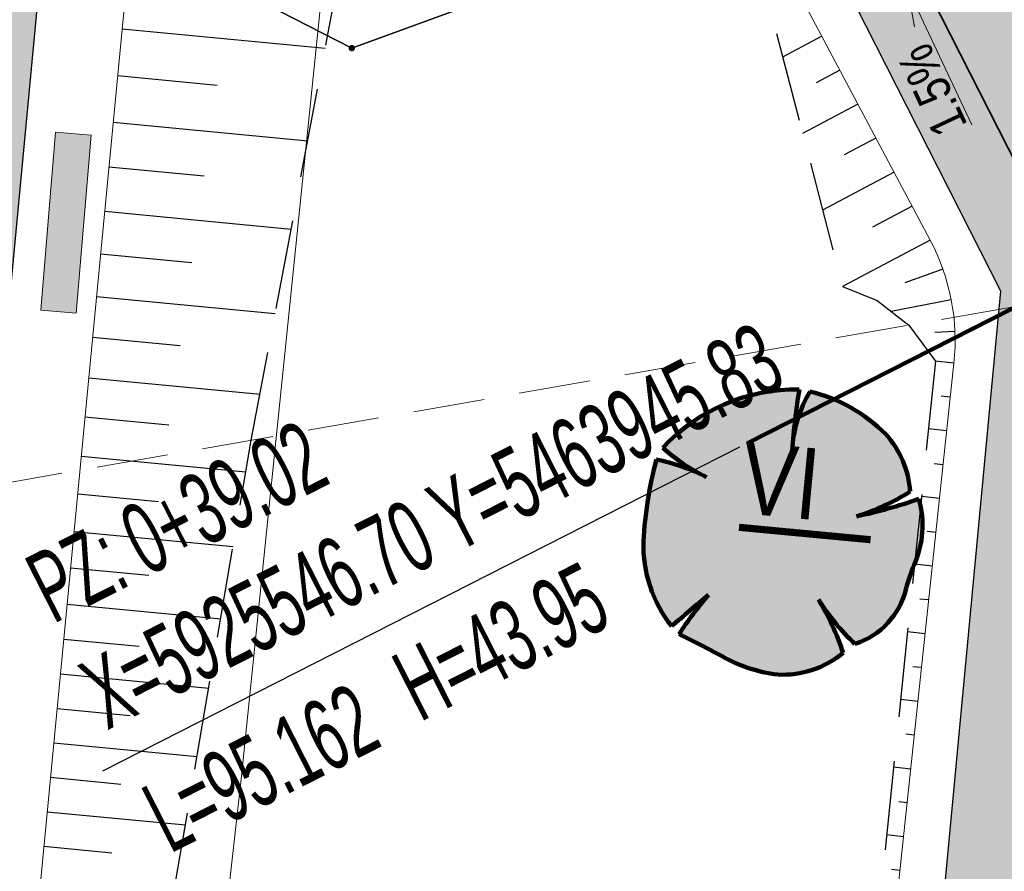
# Model space of a CAD drawing. Header units: metres. Extents: x 0 to 5465380, y 0 to 5925815.
# Tile 48 of 141: x 5463931 to 5463945, y 5925538 to 5925550. Entities that reach past the tile are written whole.
import ezdxf

# ---------------------------------------------------------------- set-up
doc = ezdxf.new("R2010")
doc.units = ezdxf.units.M
for name, pattern in [('ACAD_ISO10W100', [18.5, 12, -3, 0.5, -3]), ('CENTER2', [1.125, 0.75, -0.125, 0.125, -0.125]), ('HIDDEN', [0.375, 0.25, -0.125]), ('PRZER2-1', [3, 2, -1])]:
    doc.linetypes.add(name, pattern=pattern)
for name, color, linetype, lineweight in [('$DR - obrzeże 8x30', 34, 'Continuous', 30), ('$DR - osie ścieżek', 7, 'CENTER2', 15), ('$DR - spadki nawierzchni', 250, 'Continuous', 0), ('$DR - wyp. chodnik', 44, 'Continuous', 5), ('$DR - zał. arch.', 7, 'Continuous', 13), ('$DR - zał. mapa', 250, 'Continuous', 0), ('____rosliny_Nr_Pióra__161', 62, 'Continuous', 0), ('____rosliny_Nr_Pióra__165', 62, 'Continuous', 200), ('___ławki_Nr_Pióra__141', 7, 'Continuous', 0), ('___ławki_Nr_Pióra__246', 34, 'Continuous', 211)]:
    doc.layers.add(name, color=color, linetype=linetype, lineweight=lineweight)
for name, color, linetype in [('$DR - przekroje', 12, 'Continuous'), ('$DR - rzędne', 1, 'Continuous'), ('$DR - wymiary', 7, 'Continuous'), ('____rosliny', 7, 'Continuous'), ('AecObjExplode_rys 1_Vport_D5A', 7, 'Continuous'), ('AecObjExplode_rys 3_Vport_DDD', 7, 'Continuous'), ('AecObjExplode_rys 4_Vport_E22', 7, 'Continuous'), ('C-DROGI-SYTUACJA', 7, 'Continuous'), ('C-DROGI-SYTUACJA-ETYKIETY', 7, 'Continuous'), ('C-TEREN-SKARPY', 94, 'Continuous')]:
    doc.layers.add(name, color=color, linetype=linetype)
for name, color, linetype, lineweight, true_color in [('CC_Woda', 5, 'Continuous', 18, 0x0000ff), ('CC_Zakrzewienie', 7, 'PRZER2-1', 18, 0x0a0909), ('EGBD03', 7, 'Continuous', 18, 0x008000), ('EGBP04', 7, 'Continuous', 18, 0x008000)]:
    doc.layers.add(name, color=color, linetype=linetype, lineweight=lineweight, true_color=true_color)
doc.styles.add('ARIAL 2', font='ARIALN.TTF')
doc.styles.add('simplex', font='ARIALN.TTF', dxfattribs={"width": 0.7})
doc.dimstyles.new('LINIOWY', dxfattribs={"dimtxt": 0.7, "dimasz": 0.3, "dimexe": 0.3, "dimexo": 0, "dimgap": 0.2, "dimtad": 1, "dimzin": 9, "dimdsep": 46, "dimtxsty": 'ARIAL 2', "dimblk": 'OBLIQUE', "dimcen": 0, "dimdle": 0.2, "dimclrd": 7, "dimclre": 7, "dimclrt": 1, "dimadec": 0, "dimazin": 0, "dimtfac": 1, "dimtofl": 0, "dimtmove": 1, "dimatfit": 3, "dimldrblk": 'OBLIQUE', "dimfxl": 0.3, "dimfxlon": 1, "dimtolj": 1, "dimtzin": 1, "dimarcsym": 0})

# ---------------------------------------------------------------- blocks, each defined once
blk = doc.blocks.new('EPPGN')
blk.add_hatch(color=0).paths.add_polyline_path([(0, -0.09), (0.027812, -0.085595), (0.052901, -0.072812), (0.072812, -0.052901), (0.085595, -0.027812), (0.09, 0), (0.085595, 0.027812), (0.072812, 0.052901), (0.052901, 0.072812), (0.027812, 0.085595), (0, 0.09), (-0.027812, 0.085595), (-0.052901, 0.072812), (-0.072812, 0.052901), (-0.085595, 0.027812), (-0.09, 0), (-0.085595, -0.027812), (-0.072812, -0.052901), (-0.052901, -0.072812), (-0.027812, -0.085595)])
blk = doc.blocks.new('GK.6640.1913.2022 szara')
at = {"layer": 'CC_Woda', "color": 252}
blk.add_lwpolyline([(5463986.372, 5925435.989), (5463985.794, 5925452.41), (5463985.559, 5925454.613), (5463977.836, 5925461.506), (5463965.468, 5925472.383), (5463952.819, 5925483.501), (5463936.218, 5925497.405), (5463930.014, 5925502.668), (5463934.175, 5925539.683), (5463935.653, 5925554.059), (5463935.978, 5925558.022), (5463938.527, 5925578.65), (5463941.216, 5925601.871), (5463942.578, 5925613.381), (5463943.685, 5925623.068), (5463945.16, 5925637.812), (5463935.109, 5925649.383), (5463925.974, 5925659.333), (5463923.395, 5925662.125), (5463930.465, 5925665.085), (5463934.831, 5925666.92), (5463936.587, 5925667.623)], dxfattribs=at)
at = {"layer": 'CC_Zakrzewienie', "color": 252, "ltscale": 0.5}
blk.add_lwpolyline([(5463977.65, 5925569.937), (5463958.717, 5925565.368), (5463950.876, 5925547.321), (5463930.646, 5925543.783), (5463929.241, 5925503.739), (5463946.136, 5925495.218)], close=True, dxfattribs=at)
at = {"layer": 'EGBD03', "color": 52, "linetype": 'Continuous', "lineweight": 30}
blk.add_lwpolyline([(5463976.53, 5925486.659), (5463970.344, 5925578.524), (5463983.032, 5925590.042), (5463928.32, 5925650.72), (5463927.256, 5925651.9), (5463894.766, 5925638.737), (5463911.73, 5925597.06), (5463843.77, 5925569.527), (5463856.962, 5925537.116), (5463925.884, 5925562.287), (5463928.865, 5925568.698), (5463933.562, 5925570.413), (5463940.422, 5925551.628), (5463935.726, 5925549.913), (5463929.655, 5925553.021), (5463860.732, 5925527.855), (5463901.732, 5925427.127), (5463960.738, 5925457.702)], close=True, dxfattribs=at)
blk.add_lwpolyline([(5463824.164, 5925585.789), (5463828.477, 5925575.152), (5463845.745, 5925532.569), (5463890.8, 5925421.463), (5463901.732, 5925427.127), (5463860.732, 5925527.855), (5463929.655, 5925553.021), (5463935.726, 5925549.913), (5463940.422, 5925551.628), (5463933.562, 5925570.413), (5463928.865, 5925568.698), (5463925.884, 5925562.287), (5463856.962, 5925537.116), (5463843.77, 5925569.527)], dxfattribs=at)
at = {"layer": 'EGBP04', "color": 252, "lineweight": 18, "xscale": 0.5, "yscale": 0.5}
blk.add_blockref('EPPGN', (5463935.726, 5925549.913), dxfattribs=at)
blk = doc.blocks.new('Symbol drzewa rzut 1 12', base_point=(5464021.331, 5925651.474))
at = {"layer": '____rosliny_Nr_Pióra__161', "linetype": 'Continuous'}
blk.add_hatch(color=256, dxfattribs=at).paths.add_polyline_path([(5464020.428, 5925649.763, 0.102387), (5464021.207, 5925649.479, 0.189926), (5464022.131, 5925649.758, 0.058172), (5464021.806, 5925650.513, 0.060987), (5464022.3, 5925649.878, 0.261493), (5464023.036, 5925650.633, -0.023868), (5464023.157, 5925650.963, 0.176093), (5464023.249, 5925651.883, -0.033475), (5464022.37, 5925651.663, 0.059133), (5464023.13, 5925651.989, 0.165491), (5464022.81, 5925652.801, 0.138163), (5464021.766, 5925653.43, 0.117282), (5464021.493, 5925652.611, -0.017941), (5464021.617, 5925653.461, 0.21157), (5464019.685, 5925652.696, 0.07472), (5464020.285, 5925652.27, 0.066738), (5464019.59, 5925652.534, 0.048896), (5464019.379, 5925651.397, 0.176271), (5464019.743, 5925650.195, -0.009616), (5464020.267, 5925650.619, 0.030984), (5464019.843, 5925650.083, -0.00375)], flags=0)
at = {"layer": '____rosliny_Nr_Pióra__165', "linetype": 'Continuous'}
for centre, radius, start, end in [((5464021.514, 5925650.898), 2.565, 87.7038, 135.4874), ((5464033.401, 5925651.31), 11.978, 169.6537, 173.7651), ((5464023.352, 5925652.446), 1.866, 148.201, 174.9578), ((5464021.171, 5925651.262), 2.248, 43.1971, 74.6625), ((5464021.777, 5925651.924), 1.355, 2.7308, 40.3178), ((5464021.403, 5925654.481), 2.478, 226.083, 243.1759), ((5464025.286, 5925650.887), 5.929, 163.8748, 175.0721), ((5464018.952, 5925649.81), 2.798, 61.5472, 76.8198), ((5464021.377, 5925655.028), 3.509, 286.4462, 299.9827), ((5464021.167, 5925658.332), 6.776, 280.2246, 287.8936), ((5464021.938, 5925651.55), 1.353, 334.319, 14.2669), ((5464021.213, 5925651.296), 1.837, 176.8614, 216.849), ((5464026.549, 5925649.526), 3.684, 157.0402, 162.5092), ((5464031.043, 5925636.781), 17.539, 127.9083, 130.1121), ((5464024.373, 5925646.933), 5.518, 138.0797, 145.1786), ((5464021.995, 5925650.912), 1.078, 286.4227, 345.04), ((5464024.647, 5925652.213), 3.311, 210.8951, 224.8549), ((5464018.734, 5925648.74), 3.546, 16.6807, 29.9976), ((5463998.76, 5925610.961), 44.442, 60.8198, 61.6791), ((5464021.503, 5925651.503), 2.046, 238.2841, 261.668), ((5464021.315, 5925650.792), 1.317, 265.2902, 308.3056)]:
    blk.add_arc(centre, radius, start, end, dxfattribs=at)
blk = doc.blocks.new('świetlica_bezrzecze_PB_PZT oczyszczony')
at = {"layer": '___ławki_Nr_Pióra__246', "linetype": 'Continuous'}
blk.add_hatch(color=256, dxfattribs=at).paths.add_polyline_path([(5463932.076, 5925548.696), (5463931.577, 5925548.737), (5463931.371, 5925546.246), (5463931.869, 5925546.205)], flags=0)
at = {"layer": '___ławki_Nr_Pióra__141', "linetype": 'Continuous', "flags": 128}
blk.add_lwpolyline([(5463932.076, 5925548.696), (5463931.577, 5925548.737), (5463931.371, 5925546.246), (5463931.869, 5925546.205)], close=True, dxfattribs=at)
at = {"layer": '____rosliny', "linetype": 'Continuous', "rotation": 1.544128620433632}
blk.add_blockref('Symbol drzewa rzut 1 12', (5463941.757, 5925543.142), dxfattribs=at)
blk = doc.blocks.new('*D135')
at = {"layer": '$DR - wymiary', "color": 7, "lineweight": -2, "transparency": 16777216}
for p, q in [((5463954.935, 5925543.267), (5463950.079, 5925543.267)), ((5463955.535, 5925542.11), (5463954.935, 5925543.267)), ((5463956.528, 5925542.11), (5463955.535, 5925542.11))]:
    blk.add_line(p, q, dxfattribs=at)
at = {"layer": 'Defpoints', "color": 0, "transparency": 16777216}
for p in [(5463954.335, 5925543.267), (5463956.528, 5925542.11), (0, 0)]:
    blk.add_point(p, dxfattribs=at)
at = {"layer": '$DR - wymiary', "color": 1, "transparency": 16777216, "insert": (5463952.107, 5925543.825), "char_height": 0.7, "attachment_point": 5, "style": 'ARIAL 2'}
blk.add_mtext('\\A1;5925542.11', dxfattribs=at)
blk = doc.blocks.new('_OBLIQUE')
at = {"color": 0, "linetype": 'ByBlock'}
blk.add_line((-0.5, -0.5), (0.5, 0.5), dxfattribs=at)
blk = doc.blocks.new('*D136')
at = {"layer": '$DR - wymiary', "color": 7, "lineweight": -2, "transparency": 16777216}
blk.add_line((5463956.528, 5925542.11), (5463956.528, 5925536.093), dxfattribs=at)
at = {"layer": 'Defpoints', "color": 0, "transparency": 16777216}
for p in [(5463956.528, 5925542.11), (5463956.528, 5925540.459), (0, 0)]:
    blk.add_point(p, dxfattribs=at)
at = {"layer": '$DR - wymiary', "color": 1, "transparency": 16777216, "insert": (5463955.971, 5925538.176), "char_height": 0.7, "attachment_point": 5, "rotation": 90, "style": 'ARIAL 2'}
blk.add_mtext('\\A1;5463956.53', dxfattribs=at)
blk = doc.blocks.new('*D137')
at = {"layer": '$DR - wymiary', "color": 7, "lineweight": -2, "transparency": 16777216}
blk.add_line((5463958.724, 5925585.382), (5463964.93, 5925585.382), dxfattribs=at)
at = {"layer": 'Defpoints', "color": 0, "transparency": 16777216}
for p in [(5463958.724, 5925585.382), (5463960.561, 5925585.382), (0, 0)]:
    blk.add_point(p, dxfattribs=at)
at = {"layer": '$DR - wymiary', "color": 1, "transparency": 16777216, "insert": (5463962.845, 5925585.94), "char_height": 0.7, "attachment_point": 5, "style": 'ARIAL 2'}
blk.add_mtext('\\A1;5925585.38', dxfattribs=at)
blk = doc.blocks.new('*D138')
at = {"layer": '$DR - wymiary', "color": 7, "lineweight": -2, "transparency": 16777216}
blk.add_line((5463958.724, 5925585.382), (5463958.724, 5925592.131), dxfattribs=at)
at = {"layer": 'Defpoints', "color": 0, "transparency": 16777216}
for p in [(5463958.724, 5925587.769), (5463958.724, 5925585.382), (0, 0)]:
    blk.add_point(p, dxfattribs=at)
at = {"layer": '$DR - wymiary', "color": 1, "transparency": 16777216, "insert": (5463958.166, 5925590.05), "char_height": 0.7, "attachment_point": 5, "rotation": 90, "style": 'ARIAL 2'}
blk.add_mtext('\\A1;5463958.72', dxfattribs=at)
blk = doc.blocks.new('AecObjExplode_rys 1_Vport_D5A')
at = {"layer": 'C-DROGI-SYTUACJA', "color": 152, "linetype": 'ACAD_ISO10W100', "lineweight": 35, "ltscale": 4}
blk.add_line((5463928.152, 5925581.488), (5463945.831, 5925546.704), dxfattribs=at)
at = {"layer": 'C-DROGI-SYTUACJA', "color": 92, "linetype": 'Continuous', "lineweight": 9}
for p, q in [((5463941.294, 5925551.981), (5463943.821, 5925547.226)), ((5463931.003, 5925534.416), (5463932.641, 5925551.549)), ((5463944.154, 5925545.501), (5463943.248, 5925536.983))]:
    blk.add_line(p, q, dxfattribs=at)
at = {"layer": 'C-DROGI-SYTUACJA', "color": 92, "linetype": 'Continuous', "lineweight": 9, "extrusion": (0, 0, -1)}
blk.add_arc((-5463941.171, 5925545.819), 3, 152.0196, 186.0707, dxfattribs=at)
at = {"layer": 'C-DROGI-SYTUACJA-ETYKIETY', "color": 1, "linetype": 'Continuous', "lineweight": -3}
blk.add_line((5463941.151, 5925544.326), (5463932.237, 5925539.795), dxfattribs=at)
at = {"layer": 'C-TEREN-SKARPY', "color": 92, "linetype": 'HIDDEN', "lineweight": -3, "ltscale": 5}
for p, q in [((5463941.197, 5925551.929), (5463942.595, 5925546.575)), ((5463934.319, 5925544.425), (5463935.609, 5925551.265)), ((5463942.595, 5925546.575), (5463943.08, 5925546.38)), ((5463943.08, 5925546.38), (5463943.521, 5925546.034)), ((5463943.521, 5925546.034), (5463943.895, 5925545.529)), ((5463943.895, 5925545.529), (5463943.091, 5925537.724)), ((5463932.579, 5925534.277), (5463934.319, 5925544.425))]:
    blk.add_line(p, q, dxfattribs=at)
at = {"layer": 'C-TEREN-SKARPY', "color": 92, "linetype": 'Continuous', "lineweight": -3}
for p, q in [((5463932.511, 5925550.182, 45.426), (5463935.353, 5925549.91, 43.998)), ((5463942.305, 5925550.079, 44.082), (5463941.756, 5925549.788, 43.772)), ((5463942.557, 5925549.604, 44.153), (5463942.227, 5925549.428, 43.966)), ((5463932.448, 5925549.529, 45.414), (5463933.84, 5925549.396, 44.715)), ((5463942.81, 5925549.128, 44.223), (5463942.036, 5925548.717, 43.785)), ((5463932.386, 5925548.876, 45.403), (5463935.109, 5925548.616, 44.035)), ((5463943.063, 5925548.653, 44.294), (5463942.619, 5925548.417, 44.043)), ((5463932.326, 5925548.253, 45.392), (5463933.659, 5925548.125, 44.722)), ((5463943.315, 5925548.177, 44.365), (5463942.316, 5925547.646, 43.799)), ((5463943.568, 5925547.702, 44.435), (5463943.012, 5925547.406, 44.12)), ((5463932.267, 5925547.629, 45.381), (5463934.876, 5925547.379, 44.07)), ((5463943.821, 5925547.226, 44.506), (5463942.595, 5925546.575, 43.812)), ((5463943.821, 5925547.226), (5463942.595, 5925546.575)), ((5463932.21, 5925547.033, 45.371), (5463933.487, 5925546.911, 44.729)), ((5463944, 5925546.819, 44.358), (5463943.465, 5925546.629, 44.081)), ((5463932.153, 5925546.438, 45.36), (5463934.653, 5925546.198, 44.104)), ((5463944.117, 5925546.389, 44.21), (5463943.276, 5925546.226, 43.795)), ((5463932.098, 5925545.868, 45.35), (5463933.323, 5925545.751, 44.735)), ((5463944.168, 5925545.947, 44.062), (5463943.886, 5925545.934, 43.926)), ((5463944.154, 5925545.501, 43.915), (5463943.895, 5925545.529, 43.784)), ((5463944.154, 5925545.501), (5463943.895, 5925545.529)), ((5463932.044, 5925545.299, 45.34), (5463934.441, 5925545.07, 44.136)), ((5463944.104, 5925545.028, 43.922), (5463943.975, 5925545.042, 43.857)), ((5463931.991, 5925544.751, 45.331), (5463933.165, 5925544.639, 44.741)), ((5463944.054, 5925544.555, 43.93), (5463943.797, 5925544.582, 43.801)), ((5463931.939, 5925544.203, 45.321), (5463934.243, 5925543.983, 44.164)), ((5463944.003, 5925544.082, 43.937), (5463943.876, 5925544.095, 43.873)), ((5463931.889, 5925543.676, 45.312), (5463933.021, 5925543.567, 44.743)), ((5463943.953, 5925543.609, 43.945), (5463943.7, 5925543.635, 43.817)), ((5463931.838, 5925543.148, 45.303), (5463934.064, 5925542.935, 44.185)), ((5463943.903, 5925543.135, 43.952), (5463943.777, 5925543.149, 43.889)), ((5463943.852, 5925542.662, 43.96), (5463943.602, 5925542.689, 43.834)), ((5463931.789, 5925542.64, 45.294), (5463932.883, 5925542.535, 44.744)), ((5463931.741, 5925542.132, 45.285), (5463933.891, 5925541.926, 44.205)), ((5463943.802, 5925542.189, 43.967), (5463943.678, 5925542.202, 43.905)), ((5463943.752, 5925541.716, 43.975), (5463943.505, 5925541.742, 43.851)), ((5463931.694, 5925541.642, 45.276), (5463932.751, 5925541.541, 44.746)), ((5463943.701, 5925541.242, 43.982), (5463943.579, 5925541.255, 43.921)), ((5463931.647, 5925541.153, 45.268), (5463933.724, 5925540.954, 44.225)), ((5463943.651, 5925540.769, 43.99), (5463943.407, 5925540.795, 43.867)), ((5463931.601, 5925540.671, 45.259), (5463932.622, 5925540.573, 44.747)), ((5463943.601, 5925540.296, 43.997), (5463943.48, 5925540.309, 43.936)), ((5463931.555, 5925540.189, 45.251), (5463933.56, 5925539.997, 44.244)), ((5463943.55, 5925539.823, 44.005), (5463943.31, 5925539.848, 43.884)), ((5463931.509, 5925539.707, 45.242), (5463932.493, 5925539.613, 44.748)), ((5463943.5, 5925539.35, 44.012), (5463943.381, 5925539.362, 43.952)), ((5463931.463, 5925539.225, 45.234), (5463933.396, 5925539.04, 44.263)), ((5463943.45, 5925538.876, 44.02), (5463943.212, 5925538.902, 43.9)), ((5463931.417, 5925538.742, 45.226), (5463932.365, 5925538.652, 44.749)), ((5463943.399, 5925538.403, 44.027), (5463943.282, 5925538.416, 43.968))]:
    blk.add_line(p, q, dxfattribs=at)
at = {"layer": 'C-DROGI-SYTUACJA-ETYKIETY', "color": 1, "linetype": 'Continuous', "lineweight": -3, "char_height": 1, "rotation": 26.9428, "style": 'simplex'}
for s, insert, attachment_point in [('PZ: 0+39.02\\PX=5925546.70 Y=5463945.83', (5463932.306, 5925540.348), 7), ('{\\fArial Narrow|b0|i0|c0|p34;L=95.162}', (5463932.725, 5925539.524), 1)]:
    blk.add_mtext(s, dxfattribs=dict(at, insert=insert, attachment_point=attachment_point))
at = {"layer": 'C-DROGI-SYTUACJA-ETYKIETY', "color": 7, "linetype": 'Continuous', "lineweight": -3, "insert": (5463936.685, 5925540.461), "char_height": 1, "attachment_point": 7, "rotation": 26.9428, "style": 'simplex'}
blk.add_mtext('{\\fArial Narrow|b0|i0|c238|p34;H=}43.95', dxfattribs=at)
at = {"layer": 'C-DROGI-SYTUACJA-ETYKIETY', "color": 7, "linetype": 'Continuous', "lineweight": -3}
blk.add_leader([(5463945.831, 5925546.704), (5463941.263, 5925544.382)], dimstyle='LINIOWY', override={"dimscale": 1, "dimasz": 0, "dimclrd": 256, "dimlwd": 65535}, dxfattribs=at)
blk = doc.blocks.new('AecObjExplode_rys 4_Vport_E22')
at = {"layer": 'C-DROGI-SYTUACJA', "color": 152, "linetype": 'ACAD_ISO10W100', "lineweight": 35, "ltscale": 4}
blk.add_line((5463928.152, 5925581.488), (5463945.831, 5925546.704), dxfattribs=at)
at = {"layer": 'C-DROGI-SYTUACJA', "color": 92, "linetype": 'Continuous', "lineweight": 9}
for p, q in [((5463941.294, 5925551.981), (5463943.821, 5925547.226)), ((5463931.003, 5925534.416), (5463932.641, 5925551.549)), ((5463944.154, 5925545.501), (5463943.248, 5925536.983))]:
    blk.add_line(p, q, dxfattribs=at)
at = {"layer": 'C-DROGI-SYTUACJA', "color": 92, "linetype": 'Continuous', "lineweight": 9, "extrusion": (0, 0, -1)}
blk.add_arc((-5463941.171, 5925545.819), 3, 152.0196, 186.0707, dxfattribs=at)
at = {"layer": 'C-DROGI-SYTUACJA-ETYKIETY', "color": 1, "linetype": 'Continuous', "lineweight": -3}
blk.add_line((5463941.151, 5925544.326), (5463932.237, 5925539.795), dxfattribs=at)
at = {"layer": 'C-TEREN-SKARPY', "color": 92, "linetype": 'HIDDEN', "lineweight": -3, "ltscale": 5}
for p, q in [((5463941.197, 5925551.929), (5463942.595, 5925546.575)), ((5463934.319, 5925544.425), (5463935.609, 5925551.265)), ((5463942.595, 5925546.575), (5463943.08, 5925546.38)), ((5463943.08, 5925546.38), (5463943.521, 5925546.034)), ((5463943.521, 5925546.034), (5463943.895, 5925545.529)), ((5463943.895, 5925545.529), (5463943.091, 5925537.724)), ((5463932.579, 5925534.277), (5463934.319, 5925544.425))]:
    blk.add_line(p, q, dxfattribs=at)
at = {"layer": 'C-TEREN-SKARPY', "color": 92, "linetype": 'Continuous', "lineweight": -3}
for p, q in [((5463932.511, 5925550.182, 45.426), (5463935.353, 5925549.91, 43.998)), ((5463942.305, 5925550.079, 44.082), (5463941.756, 5925549.788, 43.772)), ((5463942.557, 5925549.604, 44.153), (5463942.227, 5925549.428, 43.966)), ((5463932.448, 5925549.529, 45.414), (5463933.84, 5925549.396, 44.715)), ((5463942.81, 5925549.128, 44.223), (5463942.036, 5925548.717, 43.785)), ((5463932.386, 5925548.876, 45.403), (5463935.109, 5925548.616, 44.035)), ((5463943.063, 5925548.653, 44.294), (5463942.619, 5925548.417, 44.043)), ((5463932.326, 5925548.253, 45.392), (5463933.659, 5925548.125, 44.722)), ((5463943.315, 5925548.177, 44.365), (5463942.316, 5925547.646, 43.799)), ((5463943.568, 5925547.702, 44.435), (5463943.012, 5925547.406, 44.12)), ((5463932.267, 5925547.629, 45.381), (5463934.876, 5925547.379, 44.07)), ((5463943.821, 5925547.226, 44.506), (5463942.595, 5925546.575, 43.812)), ((5463943.821, 5925547.226), (5463942.595, 5925546.575)), ((5463932.21, 5925547.033, 45.371), (5463933.487, 5925546.911, 44.729)), ((5463944, 5925546.819, 44.358), (5463943.465, 5925546.629, 44.081)), ((5463932.153, 5925546.438, 45.36), (5463934.653, 5925546.198, 44.104)), ((5463944.117, 5925546.389, 44.21), (5463943.276, 5925546.226, 43.795)), ((5463932.098, 5925545.868, 45.35), (5463933.323, 5925545.751, 44.735)), ((5463944.168, 5925545.947, 44.062), (5463943.886, 5925545.934, 43.926)), ((5463944.154, 5925545.501, 43.915), (5463943.895, 5925545.529, 43.784)), ((5463944.154, 5925545.501), (5463943.895, 5925545.529)), ((5463932.044, 5925545.299, 45.34), (5463934.441, 5925545.07, 44.136)), ((5463944.104, 5925545.028, 43.922), (5463943.975, 5925545.042, 43.857)), ((5463931.991, 5925544.751, 45.331), (5463933.165, 5925544.639, 44.741)), ((5463944.054, 5925544.555, 43.93), (5463943.797, 5925544.582, 43.801)), ((5463931.939, 5925544.203, 45.321), (5463934.243, 5925543.983, 44.164)), ((5463944.003, 5925544.082, 43.937), (5463943.876, 5925544.095, 43.873)), ((5463931.889, 5925543.676, 45.312), (5463933.021, 5925543.567, 44.743)), ((5463943.953, 5925543.609, 43.945), (5463943.7, 5925543.635, 43.817)), ((5463931.838, 5925543.148, 45.303), (5463934.064, 5925542.935, 44.185)), ((5463943.903, 5925543.135, 43.952), (5463943.777, 5925543.149, 43.889)), ((5463943.852, 5925542.662, 43.96), (5463943.602, 5925542.689, 43.834)), ((5463931.789, 5925542.64, 45.294), (5463932.883, 5925542.535, 44.744)), ((5463931.741, 5925542.132, 45.285), (5463933.891, 5925541.926, 44.205)), ((5463943.802, 5925542.189, 43.967), (5463943.678, 5925542.202, 43.905)), ((5463943.752, 5925541.716, 43.975), (5463943.505, 5925541.742, 43.851)), ((5463931.694, 5925541.642, 45.276), (5463932.751, 5925541.541, 44.746)), ((5463943.701, 5925541.242, 43.982), (5463943.579, 5925541.255, 43.921)), ((5463931.647, 5925541.153, 45.268), (5463933.724, 5925540.954, 44.225)), ((5463943.651, 5925540.769, 43.99), (5463943.407, 5925540.795, 43.867)), ((5463931.601, 5925540.671, 45.259), (5463932.622, 5925540.573, 44.747)), ((5463943.601, 5925540.296, 43.997), (5463943.48, 5925540.309, 43.936)), ((5463931.555, 5925540.189, 45.251), (5463933.56, 5925539.997, 44.244)), ((5463943.55, 5925539.823, 44.005), (5463943.31, 5925539.848, 43.884)), ((5463931.509, 5925539.707, 45.242), (5463932.493, 5925539.613, 44.748)), ((5463943.5, 5925539.35, 44.012), (5463943.381, 5925539.362, 43.952)), ((5463931.463, 5925539.225, 45.234), (5463933.396, 5925539.04, 44.263)), ((5463943.45, 5925538.876, 44.02), (5463943.212, 5925538.902, 43.9)), ((5463931.417, 5925538.742, 45.226), (5463932.365, 5925538.652, 44.749)), ((5463943.399, 5925538.403, 44.027), (5463943.282, 5925538.416, 43.968))]:
    blk.add_line(p, q, dxfattribs=at)
at = {"layer": 'C-DROGI-SYTUACJA-ETYKIETY', "color": 1, "linetype": 'Continuous', "lineweight": -3, "char_height": 1, "rotation": 26.9428, "style": 'simplex'}
for s, insert, attachment_point in [('PZ: 0+39.02\\PX=5925546.70 Y=5463945.83', (5463932.306, 5925540.348), 7), ('{\\fArial Narrow|b0|i0|c0|p34;L=95.162}', (5463932.725, 5925539.524), 1)]:
    blk.add_mtext(s, dxfattribs=dict(at, insert=insert, attachment_point=attachment_point))
at = {"layer": 'C-DROGI-SYTUACJA-ETYKIETY', "color": 7, "linetype": 'Continuous', "lineweight": -3, "insert": (5463936.685, 5925540.461), "char_height": 1, "attachment_point": 7, "rotation": 26.9428, "style": 'simplex'}
blk.add_mtext('{\\fArial Narrow|b0|i0|c238|p34;H=}43.95', dxfattribs=at)
at = {"layer": 'C-DROGI-SYTUACJA-ETYKIETY', "color": 7, "linetype": 'Continuous', "lineweight": -3}
blk.add_leader([(5463945.831, 5925546.704), (5463941.263, 5925544.382)], dimstyle='LINIOWY', override={"dimscale": 1, "dimasz": 0, "dimclrd": 256, "dimlwd": 65535}, dxfattribs=at)
blk = doc.blocks.new('AecObjExplode_rys 3_Vport_DDD')
at = {"layer": 'C-DROGI-SYTUACJA', "color": 152, "linetype": 'ACAD_ISO10W100', "lineweight": 35, "ltscale": 4}
blk.add_line((5463928.152, 5925581.488), (5463945.831, 5925546.704), dxfattribs=at)
at = {"layer": 'C-DROGI-SYTUACJA', "color": 92, "linetype": 'Continuous', "lineweight": 9}
for p, q in [((5463941.294, 5925551.981), (5463943.821, 5925547.226)), ((5463931.003, 5925534.416), (5463932.641, 5925551.549)), ((5463944.154, 5925545.501), (5463943.248, 5925536.983))]:
    blk.add_line(p, q, dxfattribs=at)
at = {"layer": 'C-DROGI-SYTUACJA', "color": 92, "linetype": 'Continuous', "lineweight": 9, "extrusion": (0, 0, -1)}
blk.add_arc((-5463941.171, 5925545.819), 3, 152.0196, 186.0707, dxfattribs=at)
at = {"layer": 'C-DROGI-SYTUACJA-ETYKIETY', "color": 1, "linetype": 'Continuous', "lineweight": -3}
blk.add_line((5463941.151, 5925544.326), (5463932.237, 5925539.795), dxfattribs=at)
at = {"layer": 'C-TEREN-SKARPY', "color": 92, "linetype": 'HIDDEN', "lineweight": -3, "ltscale": 5}
for p, q in [((5463941.197, 5925551.929), (5463942.595, 5925546.575)), ((5463934.319, 5925544.425), (5463935.609, 5925551.265)), ((5463942.595, 5925546.575), (5463943.08, 5925546.38)), ((5463943.08, 5925546.38), (5463943.521, 5925546.034)), ((5463943.521, 5925546.034), (5463943.895, 5925545.529)), ((5463943.895, 5925545.529), (5463943.091, 5925537.724)), ((5463932.579, 5925534.277), (5463934.319, 5925544.425))]:
    blk.add_line(p, q, dxfattribs=at)
at = {"layer": 'C-TEREN-SKARPY', "color": 92, "linetype": 'Continuous', "lineweight": -3}
for p, q in [((5463932.511, 5925550.182, 45.426), (5463935.353, 5925549.91, 43.998)), ((5463942.305, 5925550.079, 44.082), (5463941.756, 5925549.788, 43.772)), ((5463942.557, 5925549.604, 44.153), (5463942.227, 5925549.428, 43.966)), ((5463932.448, 5925549.529, 45.414), (5463933.84, 5925549.396, 44.715)), ((5463942.81, 5925549.128, 44.223), (5463942.036, 5925548.717, 43.785)), ((5463932.386, 5925548.876, 45.403), (5463935.109, 5925548.616, 44.035)), ((5463943.063, 5925548.653, 44.294), (5463942.619, 5925548.417, 44.043)), ((5463932.326, 5925548.253, 45.392), (5463933.659, 5925548.125, 44.722)), ((5463943.315, 5925548.177, 44.365), (5463942.316, 5925547.646, 43.799)), ((5463943.568, 5925547.702, 44.435), (5463943.012, 5925547.406, 44.12)), ((5463932.267, 5925547.629, 45.381), (5463934.876, 5925547.379, 44.07)), ((5463943.821, 5925547.226, 44.506), (5463942.595, 5925546.575, 43.812)), ((5463943.821, 5925547.226), (5463942.595, 5925546.575)), ((5463932.21, 5925547.033, 45.371), (5463933.487, 5925546.911, 44.729)), ((5463944, 5925546.819, 44.358), (5463943.465, 5925546.629, 44.081)), ((5463932.153, 5925546.438, 45.36), (5463934.653, 5925546.198, 44.104)), ((5463944.117, 5925546.389, 44.21), (5463943.276, 5925546.226, 43.795)), ((5463932.098, 5925545.868, 45.35), (5463933.323, 5925545.751, 44.735)), ((5463944.168, 5925545.947, 44.062), (5463943.886, 5925545.934, 43.926)), ((5463944.154, 5925545.501, 43.915), (5463943.895, 5925545.529, 43.784)), ((5463944.154, 5925545.501), (5463943.895, 5925545.529)), ((5463932.044, 5925545.299, 45.34), (5463934.441, 5925545.07, 44.136)), ((5463944.104, 5925545.028, 43.922), (5463943.975, 5925545.042, 43.857)), ((5463931.991, 5925544.751, 45.331), (5463933.165, 5925544.639, 44.741)), ((5463944.054, 5925544.555, 43.93), (5463943.797, 5925544.582, 43.801)), ((5463931.939, 5925544.203, 45.321), (5463934.243, 5925543.983, 44.164)), ((5463944.003, 5925544.082, 43.937), (5463943.876, 5925544.095, 43.873)), ((5463931.889, 5925543.676, 45.312), (5463933.021, 5925543.567, 44.743)), ((5463943.953, 5925543.609, 43.945), (5463943.7, 5925543.635, 43.817)), ((5463931.838, 5925543.148, 45.303), (5463934.064, 5925542.935, 44.185)), ((5463943.903, 5925543.135, 43.952), (5463943.777, 5925543.149, 43.889)), ((5463943.852, 5925542.662, 43.96), (5463943.602, 5925542.689, 43.834)), ((5463931.789, 5925542.64, 45.294), (5463932.883, 5925542.535, 44.744)), ((5463931.741, 5925542.132, 45.285), (5463933.891, 5925541.926, 44.205)), ((5463943.802, 5925542.189, 43.967), (5463943.678, 5925542.202, 43.905)), ((5463943.752, 5925541.716, 43.975), (5463943.505, 5925541.742, 43.851)), ((5463931.694, 5925541.642, 45.276), (5463932.751, 5925541.541, 44.746)), ((5463943.701, 5925541.242, 43.982), (5463943.579, 5925541.255, 43.921)), ((5463931.647, 5925541.153, 45.268), (5463933.724, 5925540.954, 44.225)), ((5463943.651, 5925540.769, 43.99), (5463943.407, 5925540.795, 43.867)), ((5463931.601, 5925540.671, 45.259), (5463932.622, 5925540.573, 44.747)), ((5463943.601, 5925540.296, 43.997), (5463943.48, 5925540.309, 43.936)), ((5463931.555, 5925540.189, 45.251), (5463933.56, 5925539.997, 44.244)), ((5463943.55, 5925539.823, 44.005), (5463943.31, 5925539.848, 43.884)), ((5463931.509, 5925539.707, 45.242), (5463932.493, 5925539.613, 44.748)), ((5463943.5, 5925539.35, 44.012), (5463943.381, 5925539.362, 43.952)), ((5463931.463, 5925539.225, 45.234), (5463933.396, 5925539.04, 44.263)), ((5463943.45, 5925538.876, 44.02), (5463943.212, 5925538.902, 43.9)), ((5463931.417, 5925538.742, 45.226), (5463932.365, 5925538.652, 44.749)), ((5463943.399, 5925538.403, 44.027), (5463943.282, 5925538.416, 43.968))]:
    blk.add_line(p, q, dxfattribs=at)
at = {"layer": 'C-DROGI-SYTUACJA-ETYKIETY', "color": 1, "linetype": 'Continuous', "lineweight": -3, "char_height": 1, "rotation": 26.9428, "style": 'simplex'}
for s, insert, attachment_point in [('PZ: 0+39.02\\PX=5925546.70 Y=5463945.83', (5463932.306, 5925540.348), 7), ('{\\fArial Narrow|b0|i0|c0|p34;L=95.162}', (5463932.725, 5925539.524), 1)]:
    blk.add_mtext(s, dxfattribs=dict(at, insert=insert, attachment_point=attachment_point))
at = {"layer": 'C-DROGI-SYTUACJA-ETYKIETY', "color": 7, "linetype": 'Continuous', "lineweight": -3, "insert": (5463936.685, 5925540.461), "char_height": 1, "attachment_point": 7, "rotation": 26.9428, "style": 'simplex'}
blk.add_mtext('{\\fArial Narrow|b0|i0|c238|p34;H=}43.95', dxfattribs=at)
at = {"layer": 'C-DROGI-SYTUACJA-ETYKIETY', "color": 7, "linetype": 'Continuous', "lineweight": -3}
blk.add_leader([(5463945.831, 5925546.704), (5463941.263, 5925544.382)], dimstyle='LINIOWY', override={"dimscale": 1, "dimasz": 0, "dimclrd": 256, "dimlwd": 65535}, dxfattribs=at)

msp = doc.modelspace()

# ---------------------------------------------------------------- hatches: boundary and pattern name
at = {"layer": '$DR - wyp. chodnik'}
h = msp.add_hatch(dxfattribs=at)
h.set_pattern_fill('AR-SAND', color=256, scale=0.01)
h.set_pattern_definition([(37.5, (500, 0), (-0.01600031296, 0.48941323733), [0, -0.38608, 0, -0.4318, 0, -0.41275]), (7.5, (500, 0), (0.44952328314, 0.71682510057), [0, -0.20828, 0, -0.34798, 0, -0.13335]), (327.5, (499.6876, 0), (0.790992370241, 0.001437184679), [0, -0.127, 0, -0.4572, 0, -0.5969]), (317.5, (499.6876, 0), (0.76355645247, 0.22292932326), [0, -0.0635, 0, -0.29972, 0, -0.3429])])
h.paths.add_polyline_path([(5463958.811, 5925573.433, 1.284126), (5463952.971, 5925595.856), (5463945.622, 5925613.63), (5463944.143, 5925613.018), (5463946.37, 5925607.633, 0.194771), (5463934.37, 5925592.77, 0.959366), (5463910.944, 5925588.139, 1.531072), (5463902.406, 5925567.988), (5463893.559, 5925564.306, 0.384254), (5463887.764, 5925552.083), (5463862.231, 5925541.456), (5463863.153, 5925539.241), (5463888.637, 5925549.847), (5463903.669, 5925513.728), (5463903.08, 5925513.225), (5463904.38, 5925511.705), (5463904.595, 5925511.889), (5463910.657, 5925504.009), (5463924.399, 5925502.717), (5463924.162, 5925500.211), (5463926.552, 5925499.986), (5463926.788, 5925502.493), (5463940.548, 5925501.199), (5463939.758, 5925492.8), (5463941.75, 5925492.612), (5463945.889, 5925536.637, 1.642027), (5463958.177, 5925553.955)])
h.paths.add_polyline_path([(5463914.368, 5925570.584, -0.565703), (5463929.546, 5925559.395), (5463926.129, 5925523.186), (5463905.587, 5925514.846), (5463890.146, 5925551.946, -0.414214), (5463894.404, 5925562.275)], flags=16)
h.paths.add_polyline_path([(5463892.202, 5925579.937, -1), (5463912.302, 5925579.937, -1)], flags=16)
h.paths.add_polyline_path([(5463910.621, 5925571.408, 0.241691), (5463914.061, 5925581.767, 0.332), (5463928.141, 5925579.302), (5463928.394, 5925578.805)], flags=16)
h.paths.add_polyline_path([(5463921.709, 5925573.639), (5463929.394, 5925576.838), (5463944.809, 5925546.509), (5463940.735, 5925503.19), (5463926.976, 5925504.484), (5463932.165, 5925559.475, 0.382129)], flags=16)
h.paths.add_polyline_path([(5463912.703, 5925589.968, -1), (5463932.803, 5925589.968, -1)], flags=16)
h.paths.add_polyline_path([(5463929.85, 5925580.354, 0.111618), (5463933.295, 5925584.342, 0.375671), (5463956.374, 5925560.041), (5463956.18, 5925554.068, 0.258572), (5463946.204, 5925548.178)], flags=16)
h.paths.add_polyline_path([(5463947.101, 5925605.865), (5463951.602, 5925594.979, 0.663307), (5463956.814, 5925573.586), (5463956.436, 5925561.944, -0.732242)], flags=16)
h.paths.add_polyline_path([(5463948.674, 5925585.382, -1), (5463968.774, 5925585.382, -1)], flags=16)
h.paths.add_polyline_path([(5463956.118, 5925552.165), (5463955.923, 5925546.165, 8.05786), (5463957.918, 5925545.968), (5463958.115, 5925552.043, -20.041857)], flags=16)
h.paths.add_polyline_path([(5463926.126, 5925521.027), (5463924.587, 5925504.708), (5463911.711, 5925505.919), (5463906.286, 5925512.971)], flags=16)

# ---------------------------------------------------------------- linework, layer by layer
at = {"layer": '$DR - obrzeże 8x30', "flags": 128}
msp.add_lwpolyline([(5463929.394, 5925576.838), (5463921.709, 5925573.639, -0.382129), (5463932.165, 5925559.475), (5463926.976, 5925504.484), (5463940.735, 5925503.19), (5463944.809, 5925546.509)], format="xyb", close=True, dxfattribs=at)
at = {"layer": '$DR - osie ścieżek', "flags": 128}
msp.add_lwpolyline([(5463928.152, 5925581.488), (5463945.831, 5925546.704), (5463936.923, 5925451.96), (5463919.992, 5925443.248)], dxfattribs=at)
at = {"layer": '$DR - przekroje', "const_width": 0.1, "flags": 128}
msp.add_lwpolyline([(5463942.987, 5925543.032), (5463941.145, 5925543.206)], dxfattribs=at)
at = {"layer": '$DR - spadki nawierzchni', "flags": 128}
msp.add_lwpolyline([(5463944.404, 5925548.839), (5463943.502, 5925550.758), (5463943.604, 5925550.212)], dxfattribs=at)

# ---------------------------------------------------------------- block references
at = {"layer": '$DR - zał. arch.'}
msp.add_blockref('świetlica_bezrzecze_PB_PZT oczyszczony', (0, 0), dxfattribs=at)
at = {"layer": '$DR - zał. mapa'}
msp.add_blockref('GK.6640.1913.2022 szara', (0, 0), dxfattribs=at)
at = {"layer": 'AecObjExplode_rys 1_Vport_D5A'}
msp.add_blockref('AecObjExplode_rys 1_Vport_D5A', (0, 0), dxfattribs=at)
at = {"layer": 'AecObjExplode_rys 3_Vport_DDD'}
msp.add_blockref('AecObjExplode_rys 3_Vport_DDD', (0, 0), dxfattribs=at)
at = {"layer": 'AecObjExplode_rys 4_Vport_E22'}
msp.add_blockref('AecObjExplode_rys 4_Vport_E22', (0, 0), dxfattribs=at)

# ---------------------------------------------------------------- texts
at = {"layer": '$DR - przekroje', "insert": (5463941.731, 5925543.854), "char_height": 1, "attachment_point": 5, "rotation": 354.6092, "style": 'ARIAL 2'}
msp.add_mtext('\\A1;VI', dxfattribs=at)
at = {"layer": '$DR - rzędne', "color": 1, "insert": (5463943.85, 5925549.322), "char_height": 0.5, "attachment_point": 5, "rotation": 115.153, "style": 'ARIAL 2'}
msp.add_mtext('\\A1;1.5%', dxfattribs=at)

# ---------------------------------------------------------------- dimensions: what is measured, and where the dimension line sits
at = {"layer": '$DR - wymiary'}
for feature_location, offset, dtype, picture, middle in [((5463958.723835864, 5925585.382389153), (0, 2.386563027), 1, '*D138', (5463958.166434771, 5925590.050091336)), ((5463958.723835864, 5925585.382389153), (1.837338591, 0), 0, '*D137', (5463962.845417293, 5925585.939790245)), ((5463956.528263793, 5925542.110286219), (-2.192780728, 1.156967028), 0, '*D135', (5463952.107345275, 5925543.824654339)), ((5463956.528263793, 5925542.110286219), (0, -1.650806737), 1, '*D136', (5463955.970862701, 5925538.176191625))]:
    dim = msp.add_ordinate_dim(feature_location=feature_location, offset=offset, dtype=dtype, origin=(0, 0), dimstyle='LINIOWY', override={"dimfxlon": 0}, dxfattribs=at)
    dim.commit()
    dim.dimension.update_dxf_attribs({"geometry": picture, "text_midpoint": middle})

doc.saveas('drawing.dxf')
